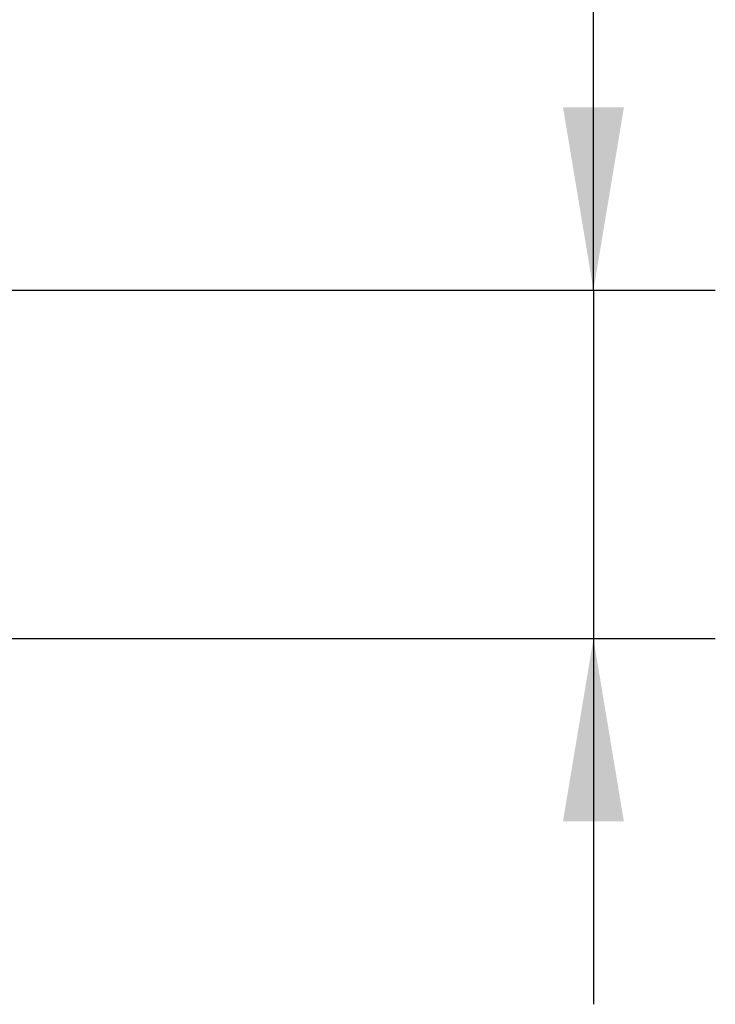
# Model space of a CAD drawing. Header units: millimetres. Extents: x 0 to 420, y 0 to 297.
# Tile 8 of 36: x 224 to 236, y 139 to 155. Entities that reach past the tile are written whole.
import ezdxf

# ---------------------------------------------------------------- set-up
doc = ezdxf.new("R2010")
doc.units = ezdxf.units.MM
doc.layers.add('CARTIGLIO', color=140, linetype='Continuous')
doc.styles.add('SLDTEXTSTYLE3', font='TXT', dxfattribs={"width": 0.75})
doc.dimstyles.new('SLDDIMSTYLE1', dxfattribs={"dimtxt": 3, "dimasz": 3, "dimexe": 0, "dimexo": 0.0625, "dimgap": 0.75, "dimtad": 1, "dimlfac": 20, "dimrnd": 1e-09, "dimzin": 12, "dimdsep": 46, "dimtxsty": 'SLDTEXTSTYLE3', "dimsah": 1, "dimcen": 0.09, "dimadec": 0, "dimazin": 3, "dimtfac": 1, "dimtdec": 3, "dimtmove": 0, "dimatfit": 0, "dimfxl": 0, "dimfrac": 2, "dimtolj": 1, "dimtzin": 12, "dimarcsym": 0})

# ---------------------------------------------------------------- blocks, each defined once
blk = doc.blocks.new('_D_1')
at = {"layer": 'CARTIGLIO'}
for p, q in [((233.81, 150.556), (233.81, 169.685)), ((220.589, 150.556), (235.81, 150.556)), ((233.81, 150.556), (233.81, 144.841)), ((220.589, 144.841), (235.81, 144.841)), ((233.81, 144.841), (233.81, 138.841))]:
    blk.add_line(p, q, dxfattribs=at)
for points in [[(233.81, 150.556), (234.31, 153.556), (233.31, 153.556)], [(233.81, 144.841), (233.31, 141.841), (234.31, 141.841)]]:
    blk.add_solid(points, dxfattribs=at)
at = {"layer": 'CARTIGLIO', "insert": (229.943, 157.464), "char_height": 3, "attachment_point": 1, "rotation": 90, "style": 'SLDTEXTSTYLE3'}
blk.add_mtext('neginf', dxfattribs=at)

msp = doc.modelspace()

# ---------------------------------------------------------------- dimensions: what is measured, and where the dimension line sits
at = {"layer": 'CARTIGLIO'}
dim = msp.add_linear_dim(base=(233.81044, 144.84114), p1=(218.58943, 150.55614), p2=(218.58943, 144.84114), angle=90, text='neginf', dimstyle='SLDDIMSTYLE1', dxfattribs=at)
dim.commit()
dim.dimension.update_dxf_attribs({"geometry": '_D_1', "text_midpoint": (233.81044, 163.57434), "dimtype": 160})

doc.saveas('drawing.dxf')
